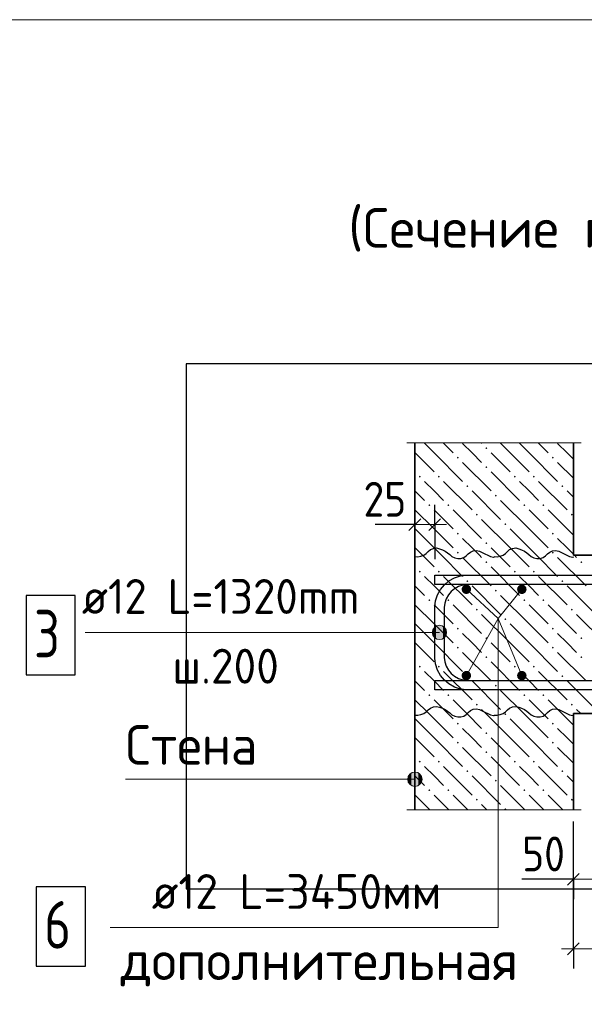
# Model space of a CAD drawing. Header units: millimetres. Extents: x 0 to 21005, y 0 to 14855.
# Tile 3 of 18: x 2271 to 4052, y 3153 to 6261. Entities that reach past the tile are written whole.
import ezdxf

# ---------------------------------------------------------------- set-up
doc = ezdxf.new("R2010")
doc.units = ezdxf.units.MM
for name, color, linetype, lineweight in [('Standard', 7, 'Continuous', 25), ('Обрамление П-обр. равн.', 7, 'Continuous', 25), ('Позиционная метка линия выноска', 7, 'Continuous', 13), ('Примечания_1', 7, 'Continuous', 13), ('Размерная линия_ общее', 7, 'Continuous', 13), ('Текст_ общее', 7, 'Continuous', 25)]:
    doc.layers.add(name, color=color, linetype=linetype, lineweight=lineweight)
doc.layers.add('ЖБ Лестница', color=7, linetype='Continuous', lineweight=25, true_color=0xe0e0ff)
doc.layers.add('ЖБ Стена верхний уровень', color=7, linetype='Continuous', lineweight=25, true_color=0x006e00)
doc.layers.add('Размерная выноска', color=7, linetype='Continuous')
doc.styles.add('ISOCPEUR', font='txt')

msp = doc.modelspace()

# ---------------------------------------------------------------- hatches: boundary and pattern name
at = {"linetype": 'Continuous', "lineweight": 25, "transparency": 33554687}
for points in [[(3695.1, 4462.6), (3693.9, 4468.4), (3690.7, 4473.2), (3685.8, 4476.5), (3680.1, 4477.6), (3674.3, 4476.5), (3669.5, 4473.2), (3666.2, 4468.4), (3665.1, 4462.6), (3666.2, 4456.9), (3669.5, 4452), (3674.3, 4448.8), (3680.1, 4447.6), (3685.8, 4448.8), (3690.7, 4452), (3693.9, 4456.9)], [(3870.1, 4462.6), (3868.9, 4468.4), (3865.7, 4473.2), (3860.8, 4476.5), (3855.1, 4477.6), (3849.3, 4476.5), (3844.5, 4473.2), (3841.2, 4468.4), (3840.1, 4462.6), (3841.2, 4456.9), (3844.5, 4452), (3849.3, 4448.8), (3855.1, 4447.6), (3860.8, 4448.8), (3865.7, 4452), (3868.9, 4456.9)], [(3695.1, 4190.1), (3693.9, 4195.9), (3690.7, 4200.7), (3685.8, 4204), (3680.1, 4205.1), (3674.3, 4204), (3669.5, 4200.7), (3666.2, 4195.9), (3665.1, 4190.1), (3666.2, 4184.4), (3669.5, 4179.5), (3674.3, 4176.3), (3680.1, 4175.1), (3685.8, 4176.3), (3690.7, 4179.5), (3693.9, 4184.4)], [(3870.1, 4190.1), (3868.9, 4195.9), (3865.7, 4200.7), (3860.8, 4204), (3855.1, 4205.1), (3849.3, 4204), (3844.5, 4200.7), (3841.2, 4195.9), (3840.1, 4190.1), (3841.2, 4184.4), (3844.5, 4179.5), (3849.3, 4176.3), (3855.1, 4175.1), (3860.8, 4176.3), (3865.7, 4179.5), (3868.9, 4184.4)]]:
    msp.add_hatch(color=7, dxfattribs=at).paths.add_polyline_path(points)
at = {"layer": 'ЖБ Лестница', "linetype": 'Continuous', "lineweight": 18, "transparency": 33554687}
for points in [[(3739.8, 4548.3), (3743.1, 4551.6), (3746.3, 4548.3), (3743.1, 4545.1)], [(4039.8, 4548.3), (4043.1, 4551.6), (4046.3, 4548.3), (4043.1, 4545.1)], [(3529.8, 4518.3), (3533.1, 4521.6), (3536.3, 4518.3), (3533.1, 4515.1)], [(3589.8, 4518.3), (3593.1, 4521.6), (3596.3, 4518.3), (3593.1, 4515.1)], [(3829.8, 4518.3), (3833.1, 4521.6), (3836.3, 4518.3), (3833.1, 4515.1)], [(3889.8, 4518.3), (3893.1, 4521.6), (3896.3, 4518.3), (3893.1, 4515.1)], [(3679.8, 4488.3), (3683.1, 4491.6), (3686.3, 4488.3), (3683.1, 4485.1)], [(3979.8, 4488.3), (3983.1, 4491.6), (3986.3, 4488.3), (3983.1, 4485.1)], [(3769.8, 4458.3), (3773.1, 4461.6), (3776.3, 4458.3), (3773.1, 4455.1)], [(3559.8, 4428.3), (3563.1, 4431.6), (3566.3, 4428.3), (3563.1, 4425.1)], [(3619.8, 4428.3), (3623.1, 4431.6), (3626.3, 4428.3), (3623.1, 4425.1)], [(3859.8, 4428.3), (3863.1, 4431.6), (3866.3, 4428.3), (3863.1, 4425.1)], [(3919.8, 4428.3), (3923.1, 4431.6), (3926.3, 4428.3), (3923.1, 4425.1)], [(3709.8, 4398.3), (3713.1, 4401.6), (3716.3, 4398.3), (3713.1, 4395.1)], [(4009.8, 4398.3), (4013.1, 4401.6), (4016.3, 4398.3), (4013.1, 4395.1)], [(3799.8, 4368.3), (3803.1, 4371.6), (3806.3, 4368.3), (3803.1, 4365.1)], [(3649.8, 4338.3), (3653.1, 4341.6), (3656.3, 4338.3), (3653.1, 4335.1)], [(3949.8, 4338.3), (3953.1, 4341.6), (3956.3, 4338.3), (3953.1, 4335.1)], [(3739.8, 4308.3), (3743.1, 4311.6), (3746.3, 4308.3), (3743.1, 4305.1)], [(4039.8, 4308.3), (4043.1, 4311.6), (4046.3, 4308.3), (4043.1, 4305.1)], [(3649.8, 4278.3), (3653.1, 4281.6), (3656.3, 4278.3), (3653.1, 4275.1)], [(3949.8, 4278.3), (3953.1, 4281.6), (3956.3, 4278.3), (3953.1, 4275.1)], [(3739.8, 4248.3), (3743.1, 4251.6), (3746.3, 4248.3), (3743.1, 4245.1)], [(4039.8, 4248.3), (4043.1, 4251.6), (4046.3, 4248.3), (4043.1, 4245.1)], [(3529.8, 4218.3), (3533.1, 4221.6), (3536.3, 4218.3), (3533.1, 4215.1)], [(3589.8, 4218.3), (3593.1, 4221.6), (3596.3, 4218.3), (3593.1, 4215.1)], [(3829.8, 4218.3), (3833.1, 4221.6), (3836.3, 4218.3), (3833.1, 4215.1)], [(3889.8, 4218.3), (3893.1, 4221.6), (3896.3, 4218.3), (3893.1, 4215.1)], [(3679.8, 4188.3), (3683.1, 4191.6), (3686.3, 4188.3), (3683.1, 4185.1)], [(3979.8, 4188.3), (3983.1, 4191.6), (3986.3, 4188.3), (3983.1, 4185.1)], [(3769.8, 4158.3), (3773.1, 4161.6), (3776.3, 4158.3), (3773.1, 4155.1)], [(3559.8, 4128.3), (3563.1, 4131.6), (3566.3, 4128.3), (3563.1, 4125.1)], [(3619.8, 4128.3), (3623.1, 4131.6), (3626.3, 4128.3), (3623.1, 4125.1)], [(3859.8, 4128.3), (3863.1, 4131.6), (3866.3, 4128.3), (3863.1, 4125.1)], [(3919.8, 4128.3), (3923.1, 4131.6), (3926.3, 4128.3), (3923.1, 4125.1)], [(3709.8, 4098.3), (3713.1, 4101.6), (3716.3, 4098.3), (3713.1, 4095.1)], [(3801.7, 4070.1), (3803.1, 4071.6), (3804.5, 4070.1)], [(4009.8, 4098.3), (4013.1, 4101.6), (4016.3, 4098.3), (4013.1, 4095.1)]]:
    msp.add_hatch(color=7, dxfattribs=at).paths.add_polyline_path(points, flags=16)
at = {"layer": 'ЖБ Стена верхний уровень', "linetype": 'Continuous', "lineweight": 18, "transparency": 33554687}
for points in [[(3739.8, 4908.3), (3743.1, 4911.6), (3746.3, 4908.3), (3743.1, 4905.1)], [(3649.8, 4878.3), (3653.1, 4881.6), (3656.3, 4878.3), (3653.1, 4875.1)], [(3949.8, 4878.3), (3953.1, 4881.6), (3956.3, 4878.3), (3953.1, 4875.1)], [(3739.8, 4848.3), (3743.1, 4851.6), (3746.3, 4848.3), (3743.1, 4845.1)], [(3529.8, 4818.3), (3533.1, 4821.6), (3536.3, 4818.3), (3533.1, 4815.1)], [(3589.8, 4818.3), (3593.1, 4821.6), (3596.3, 4818.3), (3593.1, 4815.1)], [(3829.8, 4818.3), (3833.1, 4821.6), (3836.3, 4818.3), (3833.1, 4815.1)], [(3889.8, 4818.3), (3893.1, 4821.6), (3896.3, 4818.3), (3893.1, 4815.1)], [(3679.8, 4788.3), (3683.1, 4791.6), (3686.3, 4788.3), (3683.1, 4785.1)], [(3979.8, 4788.3), (3983.1, 4791.6), (3986.3, 4788.3), (3983.1, 4785.1)], [(3769.8, 4758.3), (3773.1, 4761.6), (3776.3, 4758.3), (3773.1, 4755.1)], [(3559.8, 4728.3), (3563.1, 4731.6), (3566.3, 4728.3), (3563.1, 4725.1)], [(3619.8, 4728.3), (3623.1, 4731.6), (3626.3, 4728.3), (3623.1, 4725.1)], [(3859.8, 4728.3), (3863.1, 4731.6), (3866.3, 4728.3), (3863.1, 4725.1)], [(3919.8, 4728.3), (3923.1, 4731.6), (3926.3, 4728.3), (3923.1, 4725.1)], [(3709.8, 4698.3), (3713.1, 4701.6), (3716.3, 4698.3), (3713.1, 4695.1)], [(4009.8, 4698.3), (4013.1, 4701.6), (4016.3, 4698.3), (4013.1, 4695.1)], [(3799.8, 4668.3), (3803.1, 4671.6), (3806.3, 4668.3), (3803.1, 4665.1)], [(3649.8, 4638.3), (3653.1, 4641.6), (3656.3, 4638.3), (3653.1, 4635.1)], [(3949.8, 4638.3), (3953.1, 4641.6), (3956.3, 4638.3), (3953.1, 4635.1)], [(3739.8, 4608.3), (3743.1, 4611.6), (3746.3, 4608.3), (3743.1, 4605.1)], [(3649.8, 4578.3), (3653.1, 4581.6), (3656.3, 4578.3), (3653.1, 4575.1)], [(3949.8, 4578.3), (3953.1, 4581.6), (3956.3, 4578.3), (3953.1, 4575.1)], [(3649.8, 4038.3), (3653.1, 4041.6), (3656.3, 4038.3), (3653.1, 4035.1)], [(3799.8, 4068.3), (3801.7, 4070.1), (3804.5, 4070.1), (3806.3, 4068.3), (3803.1, 4065.1)], [(3949.8, 4038.3), (3953.1, 4041.6), (3956.3, 4038.3), (3953.1, 4035.1)], [(3739.8, 4008.3), (3743.1, 4011.6), (3746.3, 4008.3), (3743.1, 4005.1)], [(3649.8, 3978.3), (3653.1, 3981.6), (3656.3, 3978.3), (3653.1, 3975.1)], [(3949.8, 3978.3), (3953.1, 3981.6), (3956.3, 3978.3), (3953.1, 3975.1)], [(3739.8, 3948.3), (3743.1, 3951.6), (3746.3, 3948.3), (3743.1, 3945.1)], [(3529.8, 3918.3), (3533.1, 3921.6), (3536.3, 3918.3), (3533.1, 3915.1)], [(3589.8, 3918.3), (3593.1, 3921.6), (3596.3, 3918.3), (3593.1, 3915.1)], [(3829.8, 3918.3), (3833.1, 3921.6), (3836.3, 3918.3), (3833.1, 3915.1)], [(3889.8, 3918.3), (3893.1, 3921.6), (3896.3, 3918.3), (3893.1, 3915.1)], [(3679.8, 3888.3), (3683.1, 3891.6), (3686.3, 3888.3), (3683.1, 3885.1)], [(3979.8, 3888.3), (3983.1, 3891.6), (3986.3, 3888.3), (3983.1, 3885.1)], [(3769.8, 3858.3), (3773.1, 3861.6), (3776.3, 3858.3), (3773.1, 3855.1)], [(3559.8, 3828.3), (3563.1, 3831.6), (3566.3, 3828.3), (3563.1, 3825.1)], [(3619.8, 3828.3), (3623.1, 3831.6), (3626.3, 3828.3), (3623.1, 3825.1)], [(3859.8, 3828.3), (3863.1, 3831.6), (3866.3, 3828.3), (3863.1, 3825.1)], [(3919.8, 3828.3), (3923.1, 3831.6), (3926.3, 3828.3), (3923.1, 3825.1)], [(3709.8, 3798.3), (3713.1, 3801.6), (3716.3, 3798.3), (3713.1, 3795.1)], [(4009.8, 3798.3), (4013.1, 3801.6), (4016.3, 3798.3), (4013.1, 3795.1)], [(3799.8, 3768.3), (3803.1, 3771.6), (3806.3, 3768.3), (3805, 3767), (3801.2, 3767)]]:
    msp.add_hatch(color=7, dxfattribs=at).paths.add_polyline_path(points, flags=16)
at = {"layer": 'Позиционная метка линия выноска', "linetype": 'Continuous', "lineweight": 13, "transparency": 33554687}
for points in [[(3506.4, 3882.5), (3517.7, 3840.6), (3517.7, 3885.6)], [(3517.7, 3885.6), (3517.7, 3840.6), (3528.9, 3843.8)], [(3517.7, 3885.6), (3528.9, 3843.8), (3528.9, 3882.5)], [(3498.3, 3851.9), (3498.3, 3874.4), (3495.2, 3863.1)], [(3498.3, 3874.4), (3506.4, 3843.8), (3506.4, 3882.5)], [(3498.3, 3874.4), (3498.3, 3851.9), (3506.4, 3843.8)], [(3506.4, 3882.5), (3506.4, 3843.8), (3517.7, 3840.6)], [(3528.9, 3882.5), (3528.9, 3843.8), (3537, 3851.9)], [(3528.9, 3882.5), (3537, 3851.9), (3537, 3874.4)], [(3537, 3874.4), (3537, 3851.9), (3540.2, 3863.1)]]:
    msp.add_hatch(color=7, dxfattribs=at).paths.add_polyline_path(points)
at = {"layer": 'Текст_ общее', "linetype": 'Continuous', "lineweight": 13, "transparency": 33554687}
for points in [[(3575.8, 4315.1), (3575.8, 4337.6), (3572.7, 4326.4)], [(3583.9, 4307), (3583.9, 4345.7), (3575.8, 4337.6)], [(3583.9, 4307), (3575.8, 4337.6), (3575.8, 4315.1)], [(3595.2, 4303.9), (3595.2, 4348.9), (3583.9, 4345.7)], [(3595.2, 4303.9), (3583.9, 4345.7), (3583.9, 4307)], [(3606.4, 4307), (3606.4, 4345.7), (3595.2, 4348.9)], [(3606.4, 4307), (3595.2, 4348.9), (3595.2, 4303.9)], [(3614.5, 4315.1), (3614.5, 4337.6), (3606.4, 4345.7)], [(3614.5, 4315.1), (3606.4, 4345.7), (3606.4, 4307)], [(3614.5, 4337.6), (3614.5, 4315.1), (3617.7, 4326.4)]]:
    msp.add_hatch(color=7, dxfattribs=at).paths.add_polyline_path(points)

# ---------------------------------------------------------------- linework, layer by layer
at = {"color": 7, "linetype": 'Continuous', "lineweight": 25, "transparency": 33554687}
for points in [[(3580.2, 4507.6), (7565.2, 4507.6), (7565.2, 4477.6), (3580.2, 4477.6), (3580.2, 4507.6)], [(3580.2, 4175.1), (7565.2, 4175.1), (7565.2, 4145.1), (3580.2, 4145.1), (3580.2, 4175.1)], [(2322.8, 3273.5), (2477.9, 3273.5), (2477.9, 3523.5), (2322.8, 3523.5), (2322.8, 3273.5)]]:
    msp.add_lwpolyline(points, dxfattribs=at)
at = {"layer": 'Standard', "color": 7, "linetype": 'Continuous', "lineweight": 13, "transparency": 33554687}
msp.add_lwpolyline([(10645.2, 6260.6), (820.5, 6260.6), (820.5, 1461.6), (10645.2, 1461.6), (10645.2, 6260.6)], dxfattribs=at)
at = {"layer": 'Standard', "color": 254, "linetype": 'Continuous', "lineweight": 25, "true_color": 0xc4c4ff, "transparency": 33554687}
msp.add_lwpolyline([(2796.1, 3517), (7948.4, 3517), (7948.4, 5174.5), (2796.1, 5174.5), (2796.1, 3517)], dxfattribs=at)
at = {"layer": 'ЖБ Лестница', "color": 7, "linetype": 'Continuous', "lineweight": 35, "transparency": 33554687}
for p, q in [((3517.7, 4570.1), (3517.7, 4070.1)), ((7642.7, 4570.1), (4017.7, 4570.1)), ((4017.7, 4070.1), (7642.7, 4070.1))]:
    msp.add_line(p, q, dxfattribs=at)
at = {"layer": 'ЖБ Лестница', "color": 9, "linetype": 'Continuous', "lineweight": 18, "true_color": 0xc7c7c7, "transparency": 33554687}
for p, q in [((3541.3, 4570.1), (3578.1, 4533.3)), ((3601.3, 4570.1), (3668.1, 4503.3)), ((3728.1, 4563.3), (3721.3, 4570.1)), ((3781.3, 4570.1), (3818.1, 4533.3)), ((3841.3, 4570.1), (3878.1, 4533.3)), ((3901.3, 4570.1), (3968.1, 4503.3)), ((4028.1, 4563.3), (4021.3, 4570.1)), ((3668.1, 4563.3), (3758.1, 4473.3)), ((3968.1, 4563.3), (4058.1, 4473.3)), ((3517.7, 4533.7), (3518.1, 4533.3)), ((3758.1, 4533.3), (3848.1, 4443.3)), ((3578.1, 4473.3), (3548.1, 4503.3)), ((3608.1, 4503.3), (3698.1, 4413.3)), ((3878.1, 4473.3), (3848.1, 4503.3)), ((3908.1, 4503.3), (3998.1, 4413.3)), ((3517.7, 4473.7), (3548.1, 4443.3)), ((3608.1, 4443.3), (3578.1, 4473.3)), ((3698.1, 4473.3), (3788.1, 4383.3)), ((3908.1, 4443.3), (3878.1, 4473.3)), ((3998.1, 4473.3), (4088.1, 4383.3)), ((3578.1, 4353.3), (3517.7, 4413.7)), ((3578.1, 4413.3), (3638.1, 4353.3)), ((3638.1, 4413.3), (3728.1, 4323.3)), ((3878.1, 4353.3), (3788.1, 4443.3)), ((3878.1, 4413.3), (3938.1, 4353.3)), ((3938.1, 4413.3), (4028.1, 4323.3)), ((3818.1, 4293.3), (3728.1, 4383.3)), ((4118.1, 4293.3), (4028.1, 4383.3)), ((3518.1, 4353.3), (3578.1, 4293.3)), ((3578.1, 4353.3), (3638.1, 4293.3)), ((3818.1, 4353.3), (3878.1, 4293.3)), ((3878.1, 4353.3), (3938.1, 4293.3)), ((3698.1, 4293.3), (3668.1, 4323.3)), ((3998.1, 4293.3), (3968.1, 4323.3)), ((3518.1, 4293.3), (3517.7, 4293.7)), ((3518.1, 4293.3), (3578.1, 4233.3)), ((3578.1, 4293.3), (3668.1, 4203.3)), ((3728.1, 4263.3), (3698.1, 4293.3)), ((3758.1, 4293.3), (3818.1, 4233.3)), ((3818.1, 4293.3), (3878.1, 4233.3)), ((3878.1, 4293.3), (3968.1, 4203.3)), ((4028.1, 4263.3), (3998.1, 4293.3)), ((3668.1, 4263.3), (3758.1, 4173.3)), ((3968.1, 4263.3), (4058.1, 4173.3)), ((3517.7, 4233.7), (3518.1, 4233.3)), ((3758.1, 4233.3), (3848.1, 4143.3)), ((3578.1, 4173.3), (3548.1, 4203.3)), ((3608.1, 4203.3), (3698.1, 4113.3)), ((3878.1, 4173.3), (3848.1, 4203.3)), ((3908.1, 4203.3), (3998.1, 4113.3)), ((3517.7, 4173.7), (3548.1, 4143.3)), ((3608.1, 4143.3), (3578.1, 4173.3)), ((3698.1, 4173.3), (3788.1, 4083.3)), ((3908.1, 4143.3), (3878.1, 4173.3)), ((3998.1, 4173.3), (4088.1, 4083.3)), ((3861.3, 4070.1), (3788.1, 4143.3)), ((3561.3, 4070.1), (3517.7, 4113.7)), ((3578.1, 4113.3), (3621.3, 4070.1)), ((3638.1, 4113.3), (3681.3, 4070.1)), ((3878.1, 4113.3), (3921.3, 4070.1)), ((3938.1, 4113.3), (3981.3, 4070.1)), ((3741.3, 4070.1), (3728.1, 4083.3)), ((4041.3, 4070.1), (4028.1, 4083.3))]:
    msp.add_line(p, q, dxfattribs=at)
at = {"layer": 'ЖБ Стена верхний уровень', "color": 7, "linetype": 'Continuous', "lineweight": 35, "transparency": 33554687}
for p, q in [((3517.7, 4924.5), (3517.7, 4570.1)), ((4017.7, 4570.1), (4017.7, 4924.5)), ((3517.7, 4070.1), (3517.7, 3767)), ((4017.7, 3767), (4017.7, 4070.1))]:
    msp.add_line(p, q, dxfattribs=at)
at = {"layer": 'ЖБ Стена верхний уровень', "color": 251, "linetype": 'Continuous', "lineweight": 18, "true_color": 0x575757, "transparency": 33554687}
for p, q in [((3546.9, 4924.5), (3578.1, 4893.3)), ((3606.9, 4924.5), (3638.1, 4893.3)), ((3698.1, 4893.3), (3668.1, 4923.3)), ((3726.9, 4924.5), (3728.1, 4923.3)), ((3818.1, 4893.3), (3786.9, 4924.5)), ((3846.9, 4924.5), (3878.1, 4893.3)), ((3906.9, 4924.5), (3938.1, 4893.3)), ((3998.1, 4893.3), (3968.1, 4923.3)), ((3518.1, 4893.3), (3517.7, 4893.7)), ((3518.1, 4893.3), (3578.1, 4833.3)), ((3578.1, 4893.3), (3668.1, 4803.3)), ((3728.1, 4863.3), (3698.1, 4893.3)), ((3758.1, 4893.3), (3818.1, 4833.3)), ((3818.1, 4893.3), (3878.1, 4833.3)), ((3878.1, 4893.3), (3968.1, 4803.3)), ((4017.7, 4873.7), (3998.1, 4893.3)), ((3668.1, 4863.3), (3758.1, 4773.3)), ((3968.1, 4863.3), (4017.7, 4813.7)), ((3517.7, 4833.7), (3518.1, 4833.3)), ((3758.1, 4833.3), (3848.1, 4743.3)), ((3578.1, 4773.3), (3548.1, 4803.3)), ((3608.1, 4803.3), (3698.1, 4713.3)), ((3878.1, 4773.3), (3848.1, 4803.3)), ((3908.1, 4803.3), (3998.1, 4713.3)), ((3517.7, 4773.7), (3548.1, 4743.3)), ((3608.1, 4743.3), (3578.1, 4773.3)), ((3698.1, 4773.3), (3788.1, 4683.3)), ((3908.1, 4743.3), (3878.1, 4773.3)), ((3998.1, 4773.3), (4017.7, 4753.7)), ((3878.1, 4653.3), (3788.1, 4743.3)), ((3578.1, 4653.3), (3517.7, 4713.7)), ((3578.1, 4713.3), (3638.1, 4653.3)), ((3638.1, 4713.3), (3728.1, 4623.3)), ((3878.1, 4713.3), (3938.1, 4653.3)), ((3938.1, 4713.3), (4017.7, 4633.7)), ((3818.1, 4593.3), (3728.1, 4683.3)), ((3518.1, 4653.3), (3578.1, 4593.3)), ((3578.1, 4653.3), (3638.1, 4593.3)), ((3818.1, 4653.3), (3878.1, 4593.3)), ((3878.1, 4653.3), (3938.1, 4593.3)), ((3698.1, 4593.3), (3668.1, 4623.3)), ((3998.1, 4593.3), (3968.1, 4623.3)), ((3518.1, 4593.3), (3517.7, 4593.7)), ((3518.1, 4593.3), (3541.3, 4570.1)), ((3578.1, 4593.3), (3601.3, 4570.1)), ((3721.3, 4570.1), (3698.1, 4593.3)), ((3758.1, 4593.3), (3781.3, 4570.1)), ((3818.1, 4593.3), (3841.3, 4570.1)), ((3878.1, 4593.3), (3901.3, 4570.1)), ((4017.7, 4573.7), (3998.1, 4593.3)), ((3518.1, 4053.3), (3578.1, 3993.3)), ((3578.1, 4053.3), (3561.3, 4070.1)), ((3578.1, 4053.3), (3638.1, 3993.3)), ((3621.3, 4070.1), (3638.1, 4053.3)), ((3681.3, 4070.1), (3728.1, 4023.3)), ((3818.1, 3993.3), (3741.3, 4070.1)), ((3818.1, 4053.3), (3878.1, 3993.3)), ((3878.1, 4053.3), (3861.3, 4070.1)), ((3878.1, 4053.3), (3938.1, 3993.3)), ((3921.3, 4070.1), (3938.1, 4053.3)), ((3981.3, 4070.1), (4017.7, 4033.7)), ((3698.1, 3993.3), (3668.1, 4023.3)), ((3998.1, 3993.3), (3968.1, 4023.3)), ((3518.1, 3993.3), (3517.7, 3993.7)), ((3518.1, 3993.3), (3578.1, 3933.3)), ((3578.1, 3993.3), (3668.1, 3903.3)), ((3728.1, 3963.3), (3698.1, 3993.3)), ((3758.1, 3993.3), (3818.1, 3933.3)), ((3818.1, 3993.3), (3878.1, 3933.3)), ((3878.1, 3993.3), (3968.1, 3903.3)), ((4017.7, 3973.7), (3998.1, 3993.3)), ((3668.1, 3963.3), (3758.1, 3873.3)), ((3968.1, 3963.3), (4017.7, 3913.7)), ((3517.7, 3933.7), (3518.1, 3933.3)), ((3758.1, 3933.3), (3848.1, 3843.3)), ((3578.1, 3873.3), (3548.1, 3903.3)), ((3608.1, 3903.3), (3698.1, 3813.3)), ((3878.1, 3873.3), (3848.1, 3903.3)), ((3908.1, 3903.3), (3998.1, 3813.3)), ((3517.7, 3873.7), (3548.1, 3843.3)), ((3608.1, 3843.3), (3578.1, 3873.3)), ((3698.1, 3873.3), (3788.1, 3783.3)), ((3908.1, 3843.3), (3878.1, 3873.3)), ((3998.1, 3873.3), (4017.7, 3853.7)), ((3864.4, 3767), (3788.1, 3843.3)), ((3564.4, 3767), (3517.7, 3813.7)), ((3578.1, 3813.3), (3624.4, 3767)), ((3638.1, 3813.3), (3684.4, 3767)), ((3878.1, 3813.3), (3924.4, 3767)), ((3938.1, 3813.3), (3984.4, 3767)), ((3744.4, 3767), (3728.1, 3783.3))]:
    msp.add_line(p, q, dxfattribs=at)
at = {"layer": 'Обрамление П-обр. равн.', "color": 38, "linetype": 'Continuous', "lineweight": 25, "true_color": 0x5f1e0f, "transparency": 33554687}
for points in [[(5106.6, 4145.1), (3680.2, 4145.1), (3661.9, 4147.7), (3642.8, 4154), (3625.3, 4163.8), (3610.9, 4175.8), (3598.8, 4190.3), (3589, 4207.8), (3582.7, 4226.9), (3580.2, 4245.2), (3580.2, 4407.6), (3582.7, 4425.9), (3589, 4444.9), (3598.8, 4462.5), (3610.9, 4476.9), (3625.3, 4489), (3642.8, 4498.8), (3661.9, 4505.1), (3680.2, 4507.6), (5106.6, 4507.6)], [(5106.6, 4477.6), (3682.3, 4477.6), (3668.7, 4475.7), (3655, 4471.2), (3642.4, 4464.2), (3632.2, 4455.6), (3623.6, 4445.4), (3616.6, 4432.8), (3612, 4419.1), (3610.2, 4405.5), (3610.2, 4247.2), (3612, 4233.7), (3616.6, 4219.9), (3623.6, 4207.4), (3632.2, 4197.1), (3642.4, 4188.6), (3655, 4181.5), (3668.7, 4177), (3682.3, 4175.1), (5106.6, 4175.1)]]:
    msp.add_lwpolyline(points, dxfattribs=at)
at = {"layer": 'Обрамление П-обр. равн.', "color": 7, "linetype": 'Continuous', "lineweight": 25, "transparency": 33554687}
msp.add_lwpolyline([(2290.7, 4192.6), (2445.7, 4192.6), (2445.7, 4442.6), (2290.7, 4442.6), (2290.7, 4192.6)], dxfattribs=at)
at = {"layer": 'Позиционная метка линия выноска', "color": 7, "linetype": 'Continuous', "lineweight": 13, "transparency": 33554687}
for p, q in [((3780.9, 4370), (3680.2, 4462.6)), ((3780.9, 4370), (3680.2, 4190.1)), ((3780.9, 4370), (3855.2, 4190.1)), ((3517.7, 3885.6), (3517.7, 3885.6)), ((2604.9, 3863.1), (3517.7, 3863.1)), ((3495.2, 3863.1), (3495.2, 3863.1)), ((3540.2, 3863.1), (3540.2, 3863.1)), ((3517.7, 3840.6), (3517.7, 3840.6))]:
    msp.add_line(p, q, dxfattribs=at)
msp.add_lwpolyline([(2555.9, 3395), (3780.9, 3395), (3780.9, 4370), (3855.2, 4462.6)], dxfattribs=at)
msp.add_circle((3517.7, 3863.1), 22.5, dxfattribs=at)
at = {"layer": 'Примечания_1', "color": 7, "linetype": 'Continuous', "lineweight": 25, "transparency": 33554687}
for p, q in [((4017.7, 4565.7), (4017.7, 4565.7)), ((4017.7, 4065.7), (4017.7, 4065.7))]:
    msp.add_line(p, q, dxfattribs=at)
for points in [[(3517.7, 4565.7), (3526.9, 4565.6), (3536.9, 4567.1), (3545.9, 4570.4), (3553.2, 4575.8), (3559.4, 4582.3), (3566.7, 4587.8), (3575.9, 4591.1), (3585.7, 4593), (3595.4, 4590.8), (3604.4, 4587.3), (3613.2, 4583.3), (3620.7, 4577.9), (3627.7, 4572.2), (3634.7, 4566.5), (3643.2, 4562), (3652.7, 4559.6), (3662.7, 4559.9), (3672.4, 4562.6), (3679.7, 4567.9), (3686.2, 4574.1), (3693.2, 4579.8), (3701.7, 4584.1), (3711.7, 4585.1), (3721.4, 4582.7), (3730.2, 4578.9), (3738.7, 4574.6), (3747.4, 4570.5), (3755.9, 4566.5), (3765.7, 4564.5), (3767.7, 4564.4)], [(3767.7, 4565.7), (3776.9, 4565.6), (3786.9, 4567.1), (3795.9, 4570.4), (3803.2, 4575.8), (3809.4, 4582.3), (3816.7, 4587.8), (3825.9, 4591.1), (3835.7, 4593), (3845.4, 4590.8), (3854.4, 4587.3), (3863.2, 4583.3), (3870.7, 4577.9), (3877.7, 4572.2), (3884.7, 4566.5), (3893.2, 4562), (3902.7, 4559.6), (3912.7, 4559.9), (3922.4, 4562.6), (3929.7, 4567.9), (3936.2, 4574.1), (3943.2, 4579.8), (3951.7, 4584.1), (3961.7, 4585.1), (3971.4, 4582.7), (3980.2, 4578.9), (3988.7, 4574.6), (3997.4, 4570.5), (4005.9, 4566.5), (4015.7, 4564.5), (4017.7, 4564.4)], [(3517.7, 4065.7), (3526.9, 4065.6), (3536.9, 4067.1), (3545.9, 4070.4), (3553.2, 4075.8), (3559.4, 4082.3), (3566.7, 4087.8), (3575.9, 4091.1), (3585.7, 4093), (3595.4, 4090.8), (3604.4, 4087.3), (3613.2, 4083.3), (3620.7, 4077.9), (3627.7, 4072.2), (3634.7, 4066.5), (3643.2, 4062), (3652.7, 4059.6), (3662.7, 4059.9), (3672.4, 4062.6), (3679.7, 4067.9), (3686.2, 4074.1), (3693.2, 4079.8), (3701.7, 4084.1), (3711.7, 4085.1), (3721.4, 4082.7), (3730.2, 4078.9), (3738.7, 4074.6), (3747.4, 4070.5), (3755.9, 4066.5), (3765.7, 4064.5), (3767.7, 4064.4)], [(3767.7, 4065.7), (3776.9, 4065.6), (3786.9, 4067.1), (3795.9, 4070.4), (3803.2, 4075.8), (3809.4, 4082.3), (3816.7, 4087.8), (3825.9, 4091.1), (3835.7, 4093), (3845.4, 4090.8), (3854.4, 4087.3), (3863.2, 4083.3), (3870.7, 4077.9), (3877.7, 4072.2), (3884.7, 4066.5), (3893.2, 4062), (3902.7, 4059.6), (3912.7, 4059.9), (3922.4, 4062.6), (3929.7, 4067.9), (3936.2, 4074.1), (3943.2, 4079.8), (3951.7, 4084.1), (3961.7, 4085.1), (3971.4, 4082.7), (3980.2, 4078.9), (3988.7, 4074.6), (3997.4, 4070.5), (4005.9, 4066.5), (4015.7, 4064.5), (4017.7, 4064.4)]]:
    msp.add_lwpolyline(points, dxfattribs=at)
at = {"layer": 'Размерная выноска', "color": 7, "linetype": 'Continuous', "lineweight": 13, "transparency": 33554687}
for p, q in [((4042.7, 4924.5), (3492.7, 4924.5)), ((3492.7, 3767), (4042.7, 3767))]:
    msp.add_line(p, q, dxfattribs=at)
at = {"layer": 'Размерная выноска', "color": 7, "linetype": 'Continuous', "lineweight": -3, "transparency": 33554687}
for p, q in [((3517.2, 4666.7), (3392.2, 4666.7)), ((4017.7, 3547.3), (3855.2, 3547.3))]:
    msp.add_line(p, q, dxfattribs=at)
at = {"layer": 'Размерная линия_ общее', "color": 253, "linetype": 'Continuous', "lineweight": -3, "true_color": 0xa0a0a0, "transparency": 33554687}
for p, q in [((3517.2, 4666.7), (3517.2, 4729.2)), ((3580.2, 4666.7), (3580.2, 4729.2)), ((3517.2, 4666.7), (3517.2, 4604.2)), ((3517.2, 4666.7), (3517.2, 4532.7)), ((3580.2, 4666.7), (3580.2, 4604.2)), ((3580.2, 4666.7), (3580.2, 4557.6)), ((4017.7, 3327.9), (4017.7, 3729.5)), ((4017.7, 3547.3), (4017.7, 3609.8)), ((4017.7, 3547.3), (4017.7, 3484.8)), ((4017.7, 3547.3), (4017.7, 3547.3)), ((4017.7, 3327.9), (4017.7, 3390.4)), ((4017.7, 3327.9), (4017.7, 3265.4))]:
    msp.add_line(p, q, dxfattribs=at)
at = {"layer": 'Размерная линия_ общее', "color": 7, "linetype": 'Continuous', "lineweight": 13, "transparency": 33554687}
for p, q in [((3517.2, 4666.7), (3479.7, 4666.7)), ((3580.2, 4666.7), (3517.2, 4666.7)), ((3580.2, 4666.7), (3617.7, 4666.7)), ((4017.7, 3547.3), (3980.2, 3547.3)), ((4017.7, 3547.3), (4142.7, 3547.3)), ((4017.7, 3327.9), (3980.2, 3327.9)), ((4017.7, 3327.9), (7642.7, 3327.9))]:
    msp.add_line(p, q, dxfattribs=at)
at = {"layer": 'Размерная линия_ общее', "color": 7, "linetype": 'Continuous', "lineweight": 25, "transparency": 33554687}
for p, q in [((3536, 4685.4), (3498.5, 4647.9)), ((3598.9, 4685.4), (3561.4, 4647.9)), ((3998.9, 3528.5), (4036.4, 3566)), ((3998.9, 3309.2), (4036.4, 3346.7))]:
    msp.add_line(p, q, dxfattribs=at)
at = {"layer": 'Текст_ общее', "color": 7, "linetype": 'Continuous', "lineweight": 13, "transparency": 33554687}
for p, q in [((3595.2, 4326.4), (2477.7, 4326.4)), ((3572.7, 4326.4), (3572.7, 4326.4)), ((3595.2, 4348.9), (3595.2, 4348.9)), ((3617.7, 4326.4), (3617.7, 4326.4)), ((3595.2, 4303.9), (3595.2, 4303.9))]:
    msp.add_line(p, q, dxfattribs=at)
msp.add_circle((3595.2, 4326.4), 22.5, dxfattribs=at)

# ---------------------------------------------------------------- texts
at = {"color": 7, "linetype": 'Continuous', "lineweight": 13, "transparency": 33554687, "attachment_point": 7, "style": 'ISOCPEUR'}
for s, insert, char_height, width in [('\\W0.96;ø12 L=3450мм ', (2687.2, 3453.7), 110, 1064.217), ('\\W0.78;6', (2347.9, 3328.5), 150, 163.203)]:
    msp.add_mtext(s, dxfattribs=dict(at, insert=insert, char_height=char_height, width=width))
at = {"layer": 'Standard', "color": 7, "linetype": 'Continuous', "lineweight": 50, "transparency": 33554687, "insert": (3307.7, 5506.9), "char_height": 125, "width": 4996.987, "attachment_point": 7, "style": 'ISOCPEUR'}
msp.add_mtext('\\W0.99;(Сечение промежуточной площадки лестницы между маршами)', dxfattribs=at)
at = {"layer": 'Обрамление П-обр. равн.', "color": 7, "linetype": 'Continuous', "lineweight": 13, "transparency": 33554687, "attachment_point": 7, "style": 'ISOCPEUR'}
for s, insert, char_height, width in [('\\W0.94;ø12 L=1320mm ', (2466.7, 4385), 110, 1052.191), ('\\W0.78;3', (2315.7, 4247.6), 150, 163.203), ('\\W0.95;ш.200 ', (2752.7, 4165), 110, 481.065)]:
    msp.add_mtext(s, dxfattribs=dict(at, insert=insert, char_height=char_height, width=width))
at = {"layer": 'Размерная линия_ общее', "color": 7, "linetype": 'Continuous', "lineweight": 25, "transparency": 33554687, "char_height": 110, "attachment_point": 7, "style": 'ISOCPEUR'}
for s, insert, width in [('\\W0.87;25', (3355.5, 4691.7), 201.966), ('\\W0.87;50', (3855.9, 3572.3), 201.962)]:
    msp.add_mtext(s, dxfattribs=dict(at, insert=insert, width=width))
at = {"layer": 'Текст_ общее', "color": 7, "linetype": 'Continuous', "lineweight": 25, "transparency": 33554687, "char_height": 125, "attachment_point": 7, "style": 'ISOCPEUR'}
for s, insert, width in [('\\W0.95;Стена', (2604.9, 3909), 534.063), ('\\W0.98;дополнительная', (2589.4, 3209), 1322.839)]:
    msp.add_mtext(s, dxfattribs=dict(at, insert=insert, width=width))

doc.saveas('drawing.dxf')
